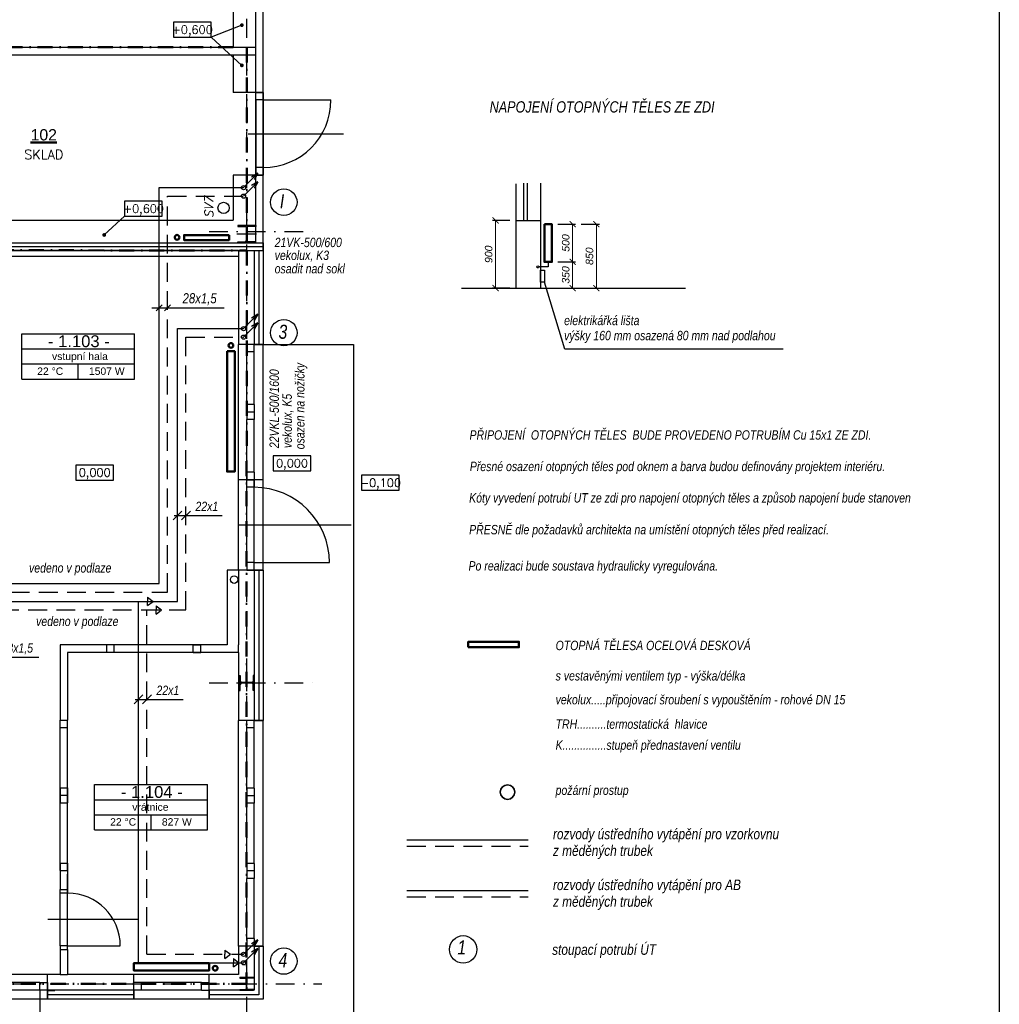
# Model space of a CAD drawing. Header units: millimetres. Extents: x 6435372 to 7248404, y 1559872 to 1886246.
# Tile 48 of 208: x 6659110 to 6672129, y 1760884 to 1773975. Entities that reach past the tile are written whole.
import ezdxf
from ezdxf.enums import TextEntityAlignment as Align

# ---------------------------------------------------------------- set-up
doc = ezdxf.new("R2010")
doc.units = ezdxf.units.MM
for name, pattern in [('DASH', [75, 50, -25]), ('DASHDOT', [1, 0.5, -0.25, 0, -0.25]), ('ČERCHOVANÁ', [1, 0.5, -0.25, 0, -0.25])]:
    doc.linetypes.add(name, pattern=pattern)
for name, color, linetype in [('1__NP___M_STNOSTI__T', 7, 'Continuous'), ('matrice DPS', 122, 'Continuous'), ('UT-popis', 7, 'Continuous'), ('UT_popis', 7, 'Continuous'), ('UT_tělesa-popis', 7, 'Continuous')]:
    doc.layers.add(name, color=color, linetype=linetype)
for name, color, linetype, lineweight in [('CKPOPISM', 8, 'Continuous', 50), ('CKPOPISM_POPIS', 8, 'Continuous', 25), ('požární prostup', 240, 'Continuous', 35), ('požární úseky', 21, 'ČERCHOVANÁ', 50), ('UT_potrubí', 10, 'Continuous', 30), ('UT_potrubí-vzrorkovna', 161, 'Continuous', 30), ('UT_telesa', 181, 'Continuous', 50)]:
    doc.layers.add(name, color=color, linetype=linetype, lineweight=lineweight)
doc.styles.add('ARIAL', font='arial.ttf')
doc.styles.add('INDRA', font='ariali.ttf')
doc.styles.add('KURZIVA', font='italic__.ttf')
doc.styles.get("Standard").update_dxf_attribs({"font": 'romans.shx'})
doc.linetypes.add('IZOLACE_POLYSTYREN_EXPANDOVANY', pattern='A,1,[224,CADKON.SHX,S=0.01,R=0,X=-0.5,Y=-1.74],-2', length=3)
doc.linetypes.add('IZOLACE_POLYSTYREN_PENOVY', pattern='A,0.001,[228,CADKON.SHX,S=0.1,R=0,X=0,Y=0],-2', length=2.001)
doc.dimstyles.new('CADKON', dxfattribs={"dimscale": 100, "dimtxt": 2.2, "dimasz": 2.5, "dimexe": 1.8, "dimexo": 5, "dimgap": 0.6, "dimtad": 1, "dimrnd": 1, "dimtxsty": 'Standard', "dimblk1": 'OBLIQUE', "dimblk2": 'OBLIQUE', "dimsah": 1, "dimcen": 2.5, "dimadec": 1, "dimazin": 2, "dimtfac": 1, "dimtdec": 4, "dimtix": 1, "dimtmove": 2, "dimatfit": 3, "dimldrblk": 'OPEN30', "dimfxl": 5, "dimfxlon": 1, "dimtolj": 1, "dimarcsym": 0})
doc.dimstyles.new('INDRA', dxfattribs={"dimscale": 40, "dimtxt": 2.5, "dimasz": 2, "dimexe": 1, "dimexo": 2, "dimgap": 1, "dimtad": 1, "dimdec": 0, "dimrnd": 5, "dimzin": 4, "dimdsep": 46, "dimtxsty": 'INDRA', "dimblk": 'ARCHTICK', "dimcen": 0, "dimclrd": 256, "dimclre": 256, "dimclrt": 256, "dimadec": 0, "dimazin": 0, "dimtfac": 1, "dimtdec": 0, "dimtix": 1, "dimtmove": 0, "dimatfit": 3, "dimfxl": 5, "dimfxlon": 1, "dimtzin": 0, "dimlwd": 0, "dimlwe": 25, "dimarcsym": 0})

# ---------------------------------------------------------------- blocks, each defined once
blk = doc.blocks.new('CK_S_EXT_HEAHEA240')
for p, q in [((-120, 115), (120, 115)), ((-120, 115), (-120, 103)), ((-120, 103), (-24.75, 103)), ((-3.75, -82), (-3.75, 82)), ((3.75, -82), (3.75, 82)), ((120, 103), (24.75, 103)), ((120, 115), (120, 103)), ((-120, -115), (-120, -103)), ((-120, -103), (-24.75, -103)), ((-120, -115), (120, -115)), ((120, -103), (24.75, -103)), ((120, -115), (120, -103))]:
    blk.add_line(p, q)
for centre, start, end in [((-24.75, 82), 0, 90), ((24.75, 82), 90, 180), ((-24.75, -82), 270, 0), ((24.75, -82), 180, 270)]:
    blk.add_arc(centre, 21, start, end)
blk = doc.blocks.new('CK_S_EXT_HEAHEA200')
for p, q in [((-100, 95), (100, 95)), ((-100, 95), (-100, 85)), ((-100, 85), (-21.25, 85)), ((-3.25, -67), (-3.25, 67)), ((3.25, -67), (3.25, 67)), ((100, 85), (21.25, 85)), ((100, 95), (100, 85)), ((-100, -95), (-100, -85)), ((-100, -85), (-21.25, -85)), ((-100, -95), (100, -95)), ((100, -85), (21.25, -85)), ((100, -95), (100, -85))]:
    blk.add_line(p, q)
for centre, start, end in [((-21.25, 67), 0, 90), ((21.25, 67), 90, 180), ((-21.25, -67), 270, 0), ((21.25, -67), 180, 270)]:
    blk.add_arc(centre, 18, start, end)
blk = doc.blocks.new('CK_S_EXT_HEAHEA180')
for p, q in [((-90, 85.5), (90, 85.5)), ((-90, 85.5), (-90, 76)), ((-90, 76), (-18, 76)), ((-3, -61), (-3, 61)), ((3, -61), (3, 61)), ((90, 76), (18, 76)), ((90, 85.5), (90, 76)), ((-90, -85.5), (-90, -76)), ((-90, -76), (-18, -76)), ((-90, -85.5), (90, -85.5)), ((90, -76), (18, -76)), ((90, -85.5), (90, -76))]:
    blk.add_line(p, q)
for centre, start, end in [((-18, 61), 0, 90), ((18, 61), 90, 180), ((-18, -61), 270, 0), ((18, -61), 180, 270)]:
    blk.add_arc(centre, 15, start, end)
blk = doc.blocks.new('CKBL2112615105543', base_point=(101423, 69100))
blk = doc.blocks.new('_Oblique')
at = {"color": 0, "lineweight": -2}
blk.add_line((-0.5, -0.5), (0.5, 0.5), dxfattribs=at)
blk = doc.blocks.new('*U1021')
at = {"color": 0, "linetype": 'ByBlock', "lineweight": -2}
blk.add_lwpolyline([(-5, -2), (5, -2), (5, 2), (-5, 2), (-5, -2)], dxfattribs=at)
blk = doc.blocks.new('*U1026')
at = {"color": 0, "linetype": 'ByBlock', "lineweight": -2}
blk.add_lwpolyline([(-5, -2), (5, -2), (5, 2), (-5, 2), (-5, -2)], dxfattribs=at)
blk = doc.blocks.new('*U1027')
at = {"color": 0, "linetype": 'ByBlock', "lineweight": -2}
blk.add_lwpolyline([(-5, -2), (5, -2), (5, 2), (-5, 2), (-5, -2)], dxfattribs=at)
blk = doc.blocks.new('*U1025')
at = {"color": 0, "linetype": 'ByBlock', "lineweight": -2}
blk.add_lwpolyline([(-5, -2), (5, -2), (5, 2), (-5, 2), (-5, -2)], dxfattribs=at)
blk = doc.blocks.new('_ArchTick')
at = {"color": 0, "linetype": 'ByBlock', "const_width": 0.15}
blk.add_lwpolyline([(-0.5, -0.5), (0.5, 0.5)], dxfattribs=at)
blk = doc.blocks.new('*D1053')
at = {"layer": 'DEFPOINTS', "color": 0, "ltscale": 400, "transparency": 16777216}
for p in [(6665703, 1771306), (6665434, 1770406), (6665703, 1770406)]:
    blk.add_point(p, dxfattribs=at)
at = {"layer": 'UT-popis', "lineweight": 25, "ltscale": 400, "transparency": 16777216}
for p, q in [((6665623, 1771306), (6665394, 1771306)), ((6665623, 1770406), (6665394, 1770406))]:
    blk.add_line(p, q, dxfattribs=at)
at = {"layer": 'UT-popis', "lineweight": 0, "ltscale": 400, "transparency": 16777216}
blk.add_line((6665434, 1771306), (6665434, 1770406), dxfattribs=at)
at = {"layer": 'UT-popis', "lineweight": 0, "ltscale": 400, "transparency": 16777216, "xscale": 80, "yscale": 80, "zscale": 80}
for p, rotation in [((6665434, 1771306), 90), ((6665434, 1770406), 270)]:
    blk.add_blockref('_ArchTick', p, dxfattribs=dict(at, rotation=rotation))
at = {"layer": 'UT-popis', "ltscale": 400, "transparency": 16777216, "insert": (6665343, 1770856), "char_height": 100, "attachment_point": 5, "rotation": 90, "style": 'INDRA'}
blk.add_mtext('900', dxfattribs=at)
blk = doc.blocks.new('*D1054')
at = {"layer": 'DEFPOINTS', "color": 0, "ltscale": 400, "transparency": 16777216}
for p in [(6666183, 1771256), (6666183, 1770756), (6666458, 1770756)]:
    blk.add_point(p, dxfattribs=at)
at = {"layer": 'UT-popis', "lineweight": 25, "ltscale": 400, "transparency": 16777216}
for p, q in [((6666263, 1771256), (6666498, 1771256)), ((6666263, 1770756), (6666498, 1770756))]:
    blk.add_line(p, q, dxfattribs=at)
at = {"layer": 'UT-popis', "lineweight": 0, "ltscale": 400, "transparency": 16777216}
blk.add_line((6666458, 1771256), (6666458, 1770756), dxfattribs=at)
at = {"layer": 'UT-popis', "lineweight": 0, "ltscale": 400, "transparency": 16777216, "xscale": 80, "yscale": 80, "zscale": 80}
for p, rotation in [((6666458, 1771256), 90), ((6666458, 1770756), 270)]:
    blk.add_blockref('_ArchTick', p, dxfattribs=dict(at, rotation=rotation))
at = {"layer": 'UT-popis', "ltscale": 400, "transparency": 16777216, "insert": (6666367, 1771006), "char_height": 100, "attachment_point": 5, "rotation": 90, "style": 'INDRA'}
blk.add_mtext('500', dxfattribs=at)
blk = doc.blocks.new('*D1055')
at = {"layer": 'DEFPOINTS', "color": 0, "ltscale": 400, "transparency": 16777216}
for p in [(6666183, 1770756), (6666183, 1770406), (6666458, 1770406)]:
    blk.add_point(p, dxfattribs=at)
at = {"layer": 'UT-popis', "lineweight": 25, "ltscale": 400, "transparency": 16777216}
for p, q in [((6666263, 1770756), (6666498, 1770756)), ((6666263, 1770406), (6666498, 1770406))]:
    blk.add_line(p, q, dxfattribs=at)
at = {"layer": 'UT-popis', "lineweight": 0, "ltscale": 400, "transparency": 16777216}
blk.add_line((6666458, 1770756), (6666458, 1770406), dxfattribs=at)
at = {"layer": 'UT-popis', "lineweight": 0, "ltscale": 400, "transparency": 16777216, "xscale": 80, "yscale": 80, "zscale": 80}
for p, rotation in [((6666458, 1770756), 90), ((6666458, 1770406), 270)]:
    blk.add_blockref('_ArchTick', p, dxfattribs=dict(at, rotation=rotation))
at = {"layer": 'UT-popis', "ltscale": 400, "transparency": 16777216, "insert": (6666367, 1770581), "char_height": 100, "attachment_point": 5, "rotation": 90, "style": 'INDRA'}
blk.add_mtext('350', dxfattribs=at)
blk = doc.blocks.new('*D1056')
at = {"layer": 'DEFPOINTS', "color": 0, "ltscale": 400, "transparency": 16777216}
for p in [(6666458, 1771256), (6666470, 1770406), (6666774, 1770406)]:
    blk.add_point(p, dxfattribs=at)
at = {"layer": 'UT-popis', "lineweight": 25, "ltscale": 400, "transparency": 16777216}
for p, q in [((6666574, 1771256), (6666814, 1771256)), ((6666574, 1770406), (6666814, 1770406))]:
    blk.add_line(p, q, dxfattribs=at)
at = {"layer": 'UT-popis', "lineweight": 0, "ltscale": 400, "transparency": 16777216}
blk.add_line((6666774, 1771256), (6666774, 1770406), dxfattribs=at)
at = {"layer": 'UT-popis', "lineweight": 0, "ltscale": 400, "transparency": 16777216, "xscale": 80, "yscale": 80, "zscale": 80}
for p, rotation in [((6666774, 1771256), 90), ((6666774, 1770406), 270)]:
    blk.add_blockref('_ArchTick', p, dxfattribs=dict(at, rotation=rotation))
at = {"layer": 'UT-popis', "ltscale": 400, "transparency": 16777216, "insert": (6666683, 1770831), "char_height": 100, "attachment_point": 5, "rotation": 90, "style": 'INDRA'}
blk.add_mtext('850', dxfattribs=at)

msp = doc.modelspace()

# ---------------------------------------------------------------- linework, layer by layer
at = {"layer": '1__NP___M_STNOSTI__T', "color": 7}
for p, q in [((6659136.1, 1769597.7), (6659136.1, 1769797.7)), ((6659136.1, 1769797.7), (6660636.1, 1769797.7)), ((6660636.1, 1769597.7), (6660636.1, 1769797.7)), ((6659136.1, 1769397.7), (6659136.1, 1769597.7)), ((6659136.1, 1769597.7), (6660636.1, 1769597.7)), ((6659136.1, 1769597.7), (6660636.1, 1769597.7)), ((6660636.1, 1769397.7), (6660636.1, 1769597.7)), ((6659136.1, 1769197.7), (6659136.1, 1769397.7)), ((6659136.1, 1769397.7), (6660636.1, 1769397.7)), ((6659136.1, 1769397.7), (6660636.1, 1769397.7)), ((6659886.1, 1769197.7), (6659886.1, 1769397.7)), ((6660636.1, 1769197.7), (6660636.1, 1769397.7)), ((6659136.1, 1769197.7), (6660636.1, 1769197.7)), ((6660105.5, 1763604.9), (6660105.5, 1763804.9)), ((6660105.5, 1763804.9), (6661605.5, 1763804.9)), ((6661605.5, 1763604.9), (6661605.5, 1763804.9)), ((6660105.5, 1763404.9), (6660105.5, 1763604.9)), ((6660105.5, 1763604.9), (6661605.5, 1763604.9)), ((6660105.5, 1763604.9), (6661605.5, 1763604.9)), ((6661605.5, 1763404.9), (6661605.5, 1763604.9)), ((6660105.5, 1763204.9), (6660105.5, 1763404.9)), ((6660105.5, 1763404.9), (6661605.5, 1763404.9)), ((6660105.5, 1763404.9), (6661605.5, 1763404.9)), ((6660855.5, 1763204.9), (6660855.5, 1763404.9)), ((6661605.5, 1763204.9), (6661605.5, 1763404.9)), ((6660105.5, 1763204.9), (6661605.5, 1763204.9))]:
    msp.add_line(p, q, dxfattribs=at)
at = {"layer": 'matrice DPS', "linetype": 'DASHDOT', "ltscale": 500}
for p, q in [((6662127, 1758731.7), (6662127, 1794158)), ((6661627, 1771158), (6663127, 1771158)), ((6661627, 1765158), (6663127, 1765158)), ((6641509.3, 1761158), (6663127, 1761158))]:
    msp.add_line(p, q, dxfattribs=at)
at = {"layer": 'matrice DPS', "ltscale": 500}
for p, q in [((6662347, 1773008), (6662347, 1793408)), ((6662247, 1773608), (6662247, 1793308)), ((6661947, 1793008), (6661947, 1773608)), ((6658147, 1773608), (6662247, 1773608)), ((6658247, 1773508), (6662247, 1773508)), ((6661947, 1773508), (6661947, 1773008)), ((6662247, 1773508), (6662247, 1773608)), ((6662247, 1773008), (6662247, 1773508)), ((6662247, 1773008), (6661947, 1773008)), ((6662247, 1771908), (6662247, 1773008)), ((6662347, 1773008), (6662247, 1773008)), ((6662247, 1772908), (6662247, 1773008)), ((6662247, 1773008), (6662347, 1773008)), ((6662347, 1773008), (6662347, 1771908)), ((6662347, 1771908), (6662347, 1773008)), ((6662347, 1773008), (6662347, 1772908)), ((6662347, 1772908), (6662247, 1772908)), ((6662247, 1772908), (6662247, 1772008)), ((6662347, 1772908), (6663247, 1772908)), ((6662347, 1772908), (6662347, 1772008)), ((6662147, 1772458), (6663411, 1772458)), ((6662247, 1772008), (6662247, 1771908)), ((6662347, 1772008), (6662247, 1772008)), ((6662347, 1771908), (6662347, 1772008)), ((6662247, 1771908), (6661947, 1771908)), ((6661947, 1771908), (6661947, 1771308)), ((6662247, 1771008), (6662247, 1771908)), ((6662347, 1771908), (6662247, 1771908)), ((6662247, 1771908), (6662347, 1771908)), ((6662347, 1770908), (6662347, 1771908)), ((6658247, 1771308), (6661947, 1771308)), ((6662127, 1771248), (6662127, 1770998)), ((6662257, 1771123), (6661997, 1771123)), ((6658022, 1771008), (6662347, 1771008)), ((6658022, 1770908), (6662347, 1770908)), ((6662017, 1770908), (6658147, 1770908)), ((6658247, 1771008), (6662247, 1771008)), ((6662017, 1770908), (6662017, 1769658)), ((6662017, 1770908), (6662017, 1770833)), ((6662017, 1770908), (6662347, 1770908)), ((6662227, 1770908), (6662227, 1769658)), ((6662227, 1770908), (6662347, 1770908)), ((6662247, 1771008), (6662347, 1771008)), ((6662347, 1771008), (6662347, 1770908)), ((6662347, 1770908), (6662347, 1769658)), ((6658247, 1770833), (6662017, 1770833)), ((6662017, 1767858), (6662017, 1769658)), ((6662347, 1769658), (6662017, 1769658)), ((6662127, 1769558), (6662127, 1769658)), ((6662227, 1769658), (6662127, 1769658)), ((6662227, 1769558), (6662227, 1769658)), ((6662227, 1769658), (6662347, 1769658)), ((6662347, 1767858), (6662347, 1769658)), ((6662347, 1769658), (6663547, 1769658)), ((6663547, 1769658), (6663547, 1759752.5)), ((6662127, 1768858), (6662127, 1769558)), ((6662227, 1769558), (6662127, 1769558)), ((6662227, 1768858), (6662227, 1769558)), ((6662227, 1768858), (6662127, 1768858)), ((6662127, 1768858), (6662127, 1768758)), ((6662227, 1768858), (6662227, 1768758)), ((6662227, 1768758), (6662127, 1768758)), ((6662127, 1768758), (6662127, 1768658)), ((6662227, 1768758), (6662227, 1768658)), ((6662127, 1767958), (6662127, 1768658)), ((6662227, 1768658), (6662127, 1768658)), ((6662227, 1767958), (6662227, 1768658)), ((6662227, 1767958), (6662127, 1767958)), ((6662127, 1767958), (6662127, 1767858)), ((6662227, 1767958), (6662227, 1767858)), ((6662017, 1766658), (6662017, 1767858)), ((6662347, 1767858), (6662017, 1767858)), ((6662347, 1767858), (6662017, 1767858)), ((6662127, 1767758), (6662127, 1767858)), ((6662127, 1767858), (6662227, 1767858)), ((6662227, 1767858), (6662127, 1767858)), ((6662227, 1767758), (6662127, 1767758)), ((6662127, 1766758), (6662127, 1767758)), ((6662227, 1766658), (6662227, 1767858)), ((6662227, 1767858), (6662227, 1767758)), ((6662227, 1766758), (6662227, 1767758)), ((6662347, 1766658), (6662347, 1767858)), ((6662013, 1767258), (6663513, 1767258)), ((6662227, 1766758), (6662127, 1766758)), ((6662127, 1766758), (6662127, 1766658)), ((6662227, 1766658), (6662227, 1766758)), ((6662227, 1766758), (6663227, 1766758)), ((6662017, 1766658), (6661867, 1766658)), ((6661867, 1766658), (6661867, 1765663)), ((6662347, 1766658), (6662017, 1766658)), ((6662017, 1766658), (6662017, 1765663)), ((6662127, 1766658), (6662227, 1766658)), ((6662227, 1766658), (6662227, 1764658)), ((6662227, 1766658), (6662347, 1766658)), ((6662347, 1766658), (6662347, 1764658)), ((6659647, 1765663), (6659647, 1764663)), ((6660267, 1765663), (6659647, 1765663)), ((6661517, 1765663), (6660267, 1765663)), ((6660267, 1765563), (6660267, 1765663)), ((6660367, 1765663), (6660267, 1765663)), ((6660267, 1765563), (6660267, 1765663)), ((6661417, 1765663), (6660367, 1765663)), ((6660367, 1765563), (6660367, 1765663)), ((6661417, 1765563), (6661417, 1765663)), ((6661417, 1765663), (6661517, 1765663)), ((6661517, 1765563), (6661517, 1765663)), ((6661517, 1765563), (6661517, 1765663)), ((6661867, 1765663), (6661517, 1765663)), ((6662017, 1765563), (6662017, 1765663)), ((6659747, 1765563), (6659747, 1764663)), ((6660267, 1765563), (6659747, 1765563)), ((6661517, 1765563), (6660267, 1765563)), ((6660367, 1765563), (6660267, 1765563)), ((6661417, 1765563), (6660367, 1765563)), ((6661417, 1765563), (6661517, 1765563)), ((6662017, 1765563), (6661517, 1765563)), ((6662017, 1765563), (6662017, 1764658)), ((6662127, 1765048), (6662127, 1765268)), ((6662232, 1765158), (6662022, 1765158)), ((6659647, 1764663), (6659747, 1764663)), ((6659647, 1762663), (6659647, 1764663)), ((6659647, 1764563), (6659647, 1764663)), ((6659647, 1764663), (6659747, 1764663)), ((6659747, 1762663), (6659747, 1764663)), ((6659747, 1764563), (6659747, 1764663)), ((6662017, 1761658), (6662017, 1764658)), ((6662347, 1764658), (6662017, 1764658)), ((6662127, 1764558), (6662127, 1764658)), ((6662227, 1764658), (6662127, 1764658)), ((6662227, 1764558), (6662227, 1764658)), ((6662227, 1764658), (6662347, 1764658)), ((6662347, 1761658), (6662347, 1764658)), ((6659647, 1763763), (6659647, 1764563)), ((6659647, 1764563), (6659747, 1764563)), ((6659747, 1763763), (6659747, 1764563)), ((6662127, 1763758), (6662127, 1764558)), ((6662227, 1764558), (6662127, 1764558)), ((6662227, 1763758), (6662227, 1764558)), ((6659647, 1763763), (6659747, 1763763)), ((6659647, 1763763), (6659647, 1763663)), ((6659747, 1763763), (6659747, 1763663)), ((6662227, 1763758), (6662127, 1763758)), ((6662127, 1763758), (6662127, 1763658)), ((6662227, 1763758), (6662227, 1763658)), ((6659647, 1763663), (6659747, 1763663)), ((6659647, 1763663), (6659647, 1763563)), ((6659647, 1763563), (6659747, 1763563)), ((6659647, 1762763), (6659647, 1763563)), ((6659747, 1763663), (6659747, 1763563)), ((6659747, 1762763), (6659747, 1763563)), ((6662227, 1763658), (6662127, 1763658)), ((6662127, 1763658), (6662127, 1763558)), ((6662127, 1762758), (6662127, 1763558)), ((6662227, 1763558), (6662127, 1763558)), ((6662227, 1763658), (6662227, 1763558)), ((6662227, 1762758), (6662227, 1763558)), ((6659647, 1762763), (6659747, 1762763)), ((6659647, 1762763), (6659647, 1762663)), ((6659647, 1762663), (6659647, 1762413)), ((6659647, 1762663), (6659747, 1762663)), ((6659647, 1762663), (6659747, 1762663)), ((6659747, 1762763), (6659747, 1762663)), ((6659747, 1762663), (6659747, 1762413)), ((6662227, 1762758), (6662127, 1762758)), ((6662127, 1762758), (6662127, 1762658)), ((6662227, 1762658), (6662127, 1762658)), ((6662127, 1762658), (6662127, 1762558)), ((6662227, 1762758), (6662227, 1762658)), ((6662227, 1762658), (6662227, 1762558)), ((6659747, 1761813), (6659747, 1762613)), ((6662127, 1761758), (6662127, 1762558)), ((6662227, 1762558), (6662127, 1762558)), ((6662227, 1761758), (6662227, 1762558)), ((6659647, 1762413), (6659747, 1762413)), ((6659647, 1762363), (6659647, 1762413)), ((6659647, 1762413), (6659747, 1762413)), ((6659747, 1762413), (6659747, 1762363)), ((6659647, 1761663), (6659647, 1762363)), ((6659747, 1762363), (6659647, 1762363)), ((6659747, 1761663), (6659747, 1762363)), ((6660683, 1762013), (6659483, 1762013)), ((6662227, 1761758), (6662127, 1761758)), ((6662127, 1761758), (6662127, 1761658)), ((6662227, 1761758), (6662227, 1761658)), ((6659747, 1761663), (6659647, 1761663)), ((6659647, 1761663), (6659647, 1761613)), ((6659647, 1761613), (6659747, 1761613)), ((6659647, 1761613), (6659747, 1761613)), ((6659647, 1761613), (6659647, 1761282.5)), ((6659747, 1761613), (6659747, 1761663)), ((6659747, 1761663), (6660447, 1761663)), ((6659747, 1761613), (6659747, 1761282.5)), ((6662017, 1761658), (6662017, 1761282.5)), ((6662347, 1761658), (6662017, 1761658)), ((6662227, 1761658), (6662127, 1761658)), ((6662227, 1761658), (6662227, 1761072.5)), ((6662227, 1761658), (6662347, 1761658)), ((6662347, 1761658), (6662347, 1760952.5)), ((6659477, 1761282.5), (6658477, 1761282.5)), ((6659477, 1760952.5), (6659477, 1761282.5)), ((6659647, 1761282.5), (6659477, 1761282.5)), ((6659647, 1761282.5), (6659747, 1761282.5)), ((6660627, 1761282.5), (6659747, 1761282.5)), ((6661627, 1761282.5), (6660627, 1761282.5)), ((6660627, 1760952.5), (6660627, 1761282.5)), ((6662017, 1761282.5), (6661627, 1761282.5)), ((6661627, 1760952.5), (6661627, 1761282.5)), ((6662127, 1761062.5), (6662127, 1761253.5)), ((6659427, 1761072.5), (6658527, 1761072.5)), ((6659377, 1761172.5), (6658577, 1761172.5)), ((6659377, 1761072.5), (6658577, 1761072.5)), ((6659377, 1761072.5), (6659377, 1761172.5)), ((6659377, 1761172.5), (6659477, 1761172.5)), ((6659477, 1761072.5), (6659377, 1761072.5)), ((6659377, 1761072.5), (6659377, 1760272.5)), ((6659477, 1761172.5), (6659477, 1761072.5)), ((6660627, 1761072.5), (6659477, 1761072.5)), ((6659477, 1761072.5), (6659477, 1760952.5)), ((6660727, 1761172.5), (6660627, 1761172.5)), ((6660627, 1761072.5), (6660627, 1761172.5)), ((6660727, 1761072.5), (6660627, 1761072.5)), ((6660627, 1761072.5), (6660627, 1760952.5)), ((6661527, 1761172.5), (6660727, 1761172.5)), ((6660727, 1761072.5), (6660727, 1761172.5)), ((6661527, 1761072.5), (6660727, 1761072.5)), ((6661527, 1761072.5), (6661527, 1761172.5)), ((6661527, 1761172.5), (6661627, 1761172.5)), ((6661527, 1761072.5), (6661627, 1761072.5)), ((6661627, 1761072.5), (6661627, 1761172.5)), ((6662227, 1761072.5), (6661627, 1761072.5)), ((6661627, 1761072.5), (6661627, 1760952.5)), ((6662027, 1761158), (6662227, 1761158)), ((6659477, 1760952.5), (6658477, 1760952.5)), ((6659477, 1761067.5), (6659577, 1761067.5)), ((6660627, 1760952.5), (6659477, 1760952.5)), ((6661627, 1760952.5), (6660627, 1760952.5)), ((6662347, 1760952.5), (6661627, 1760952.5))]:
    msp.add_line(p, q, dxfattribs=at)
at = {"layer": 'matrice DPS', "linetype": 'IZOLACE_POLYSTYREN_PENOVY', "ltscale": 500}
msp.add_lwpolyline([(6658022, 1770958), (6662347, 1770958)], dxfattribs=at)
at = {"layer": 'matrice DPS', "linetype": 'IZOLACE_POLYSTYREN_EXPANDOVANY', "ltscale": 500}
for points in [[(6662287, 1770908), (6662287, 1769658)], [(6662287, 1766658), (6662287, 1764658)], [(6662287, 1761658), (6662287, 1761012.5), (6661627, 1761012.5)], [(6660627, 1761012.5), (6659477, 1761012.5)]]:
    msp.add_lwpolyline(points, dxfattribs=at)
at = {"layer": 'matrice DPS', "ltscale": 500}
for centre, radius in [((6661819, 1771472.5), 75), ((6661960.3, 1766530.8), 50)]:
    msp.add_circle(centre, radius, dxfattribs=at)
for centre, radius, start, end in [((6662347, 1772908), 900, 270, 0), ((6662227, 1766758), 1000, 0, 90), ((6659747, 1761663), 700, 0, 90), ((6659377, 1761072.5), 800, 180, 270)]:
    msp.add_arc(centre, radius, start, end, dxfattribs=at)
at = {"layer": 'požární prostup', "ltscale": 400}
msp.add_circle((6665593.3, 1763705.8), 96.3, dxfattribs=at)
at = {"layer": 'požární úseky', "ltscale": 400}
for p, q in [((6658147, 1773608), (6662127, 1773608)), ((6662127, 1773608), (6662127, 1770908)), ((6645627, 1770913), (6662127, 1770908)), ((6662127, 1770908), (6662124, 1761158)), ((6662124, 1761158), (6645627, 1761158))]:
    msp.add_line(p, q, dxfattribs=at)
at = {"layer": 'UT-popis', "ltscale": 400}
for p, q in [((6665703.5, 1771791.6), (6665703.5, 1770405.6)), ((6665806.1, 1771799.4), (6665806.1, 1771305.6)), ((6665853.1, 1771799.4), (6665853.1, 1771305.6)), ((6666033.5, 1771799.4), (6666033.5, 1770405.6)), ((6665703.5, 1771305.6), (6666033.5, 1771305.6)), ((6664982.7, 1770405.6), (6667956.8, 1770405.6)), ((6666352.8, 1769594.7), (6666083.5, 1770485.6)), ((6660866.2, 1770145.6), (6661826.3, 1770145.6)), ((6660923.1, 1770105.8), (6661002.7, 1770185.4)), ((6661035.6, 1770105.8), (6661115.2, 1770185.4)), ((6669257.6, 1769594.7), (6666352.8, 1769594.7)), ((6661147.7, 1767324), (6661266.1, 1767442.4)), ((6661161.3, 1767383.2), (6661799.6, 1767383.2)), ((6661260.2, 1767324), (6661378.6, 1767442.4)), ((6660808.9, 1766296.2), (6660808.9, 1766240.9)), ((6660808.9, 1766296.2), (6660882.2, 1766240.9)), ((6660808.9, 1766185.5), (6660808.9, 1766240.9)), ((6660808.9, 1766185.5), (6660882.2, 1766240.9)), ((6660921.4, 1766183.7), (6660921.4, 1766128.4)), ((6660921.4, 1766183.7), (6660994.7, 1766128.4)), ((6660921.4, 1766073), (6660921.4, 1766128.4)), ((6660921.4, 1766073), (6660994.7, 1766128.4)), ((6658726.9, 1765500.3), (6659365.1, 1765500.3)), ((6660629.3, 1764878.7), (6660747.7, 1764997.1)), ((6660741.8, 1764878.7), (6660860.2, 1764997.1)), ((6660643, 1764937.9), (6661281.2, 1764937.9)), ((6661838.2, 1761604.3), (6661838.2, 1761549)), ((6661838.2, 1761604.3), (6661911.6, 1761549)), ((6661838.2, 1761493.7), (6661838.2, 1761549)), ((6661838.2, 1761493.7), (6661911.6, 1761549)), ((6661950.7, 1761491.8), (6661950.7, 1761436.5)), ((6661950.7, 1761491.8), (6662024.1, 1761436.5)), ((6661950.7, 1761381.2), (6661950.7, 1761436.5)), ((6661950.7, 1761381.2), (6662024.1, 1761436.5))]:
    msp.add_line(p, q, dxfattribs=at)
at = {"layer": 'UT-popis', "color": 1, "ltscale": 400}
msp.add_lwpolyline([(6666033.5, 1770645.6), (6666083.5, 1770645.6), (6666083.5, 1770485.6), (6666033.5, 1770485.6)], close=True, dxfattribs=at)
at = {"layer": 'UT-popis', "ltscale": 400}
msp.add_circle((6665003.6, 1761614.8), 182.3, dxfattribs=at)
at = {"layer": 'UT_popis', "ltscale": 400}
for p, q in [((6662084.9, 1771741.8), (6662275.6, 1771932.5)), ((6662084.9, 1771629.3), (6662275.6, 1771820)), ((6662275.6, 1771932.5), (6662191.5, 1771881.8)), ((6662275.6, 1771820), (6662191.5, 1771769.3)), ((6662275.6, 1771932.5), (6662224.9, 1771848.3)), ((6662275.6, 1771820), (6662224.9, 1771735.8)), ((6662084.9, 1769867.4), (6662275.6, 1770058)), ((6662275.6, 1770058), (6662191.5, 1770007.3)), ((6662275.6, 1770058), (6662224.9, 1769973.9)), ((6662084.9, 1769754.9), (6662275.6, 1769945.5)), ((6662275.6, 1769945.5), (6662191.5, 1769894.8)), ((6662275.6, 1769945.5), (6662224.9, 1769861.4)), ((6662084.9, 1761549), (6662275.6, 1761739.7)), ((6662275.6, 1761739.7), (6662191.5, 1761689)), ((6662275.6, 1761739.7), (6662224.9, 1761655.5)), ((6662084.9, 1761436.5), (6662275.6, 1761627.2)), ((6662275.6, 1761627.2), (6662191.5, 1761576.5)), ((6662275.6, 1761627.2), (6662224.9, 1761543))]:
    msp.add_line(p, q, dxfattribs=at)
for centre in [(6662619.2, 1771548.5), (6662619.2, 1769813.8), (6662619.2, 1761459.7)]:
    msp.add_circle(centre, 176.2, dxfattribs=at)
at = {"layer": 'UT_potrubí', "ltscale": 400}
for p, q in [((6666133.5, 1770755.6), (6666133.5, 1770687.9)), ((6666133.5, 1770687.9), (6666010.7, 1770687.9))]:
    msp.add_line(p, q, dxfattribs=at)
at = {"layer": 'UT_potrubí'}
for p, q in [((6661206.9, 1766240.9), (6661206.9, 1769867.4)), ((6661206.9, 1769867.4), (6662084.9, 1769867.4)), ((6656485.1, 1766240.9), (6661206.9, 1766240.9)), ((6660688.5, 1761436.5), (6660688.5, 1766240.9)), ((6664256.3, 1762397.1), (6665869.4, 1762397.1)), ((6660688.5, 1761436.5), (6662084.9, 1761436.5))]:
    msp.add_line(p, q, dxfattribs=at)
at = {"layer": 'UT_potrubí', "linetype": 'DASH', "ltscale": 5}
for p, q in [((6661319.4, 1766128.4), (6661319.4, 1769754.9)), ((6661319.4, 1769754.9), (6662084.9, 1769754.9)), ((6656597.6, 1766128.4), (6661319.4, 1766128.4)), ((6660801, 1761549), (6660801, 1766128.4)), ((6664256.3, 1762312.7), (6665869.4, 1762312.7)), ((6660801, 1761549), (6662084.9, 1761549))]:
    msp.add_line(p, q, dxfattribs=at)
at = {"layer": 'UT_potrubí', "ltscale": 400}
msp.add_lwpolyline([(6642429.5, 1774705.5), (6672129.5, 1774705.5), (6672129.5, 1753705.5), (6642429.5, 1753705.5)], close=True, dxfattribs=at)
for centre, radius in [((6665996.6, 1770687.9), 14.1), ((6662084.9, 1769867.4), 27.5), ((6662084.9, 1769754.9), 27.5), ((6662084.9, 1761549), 27.5), ((6662084.9, 1761436.5), 27.5)]:
    msp.add_circle(centre, radius, dxfattribs=at)
at = {"layer": 'UT_potrubí-vzrorkovna'}
for p, q in [((6660962.9, 1771741.8), (6662084.9, 1771741.8)), ((6660962.9, 1766478.4), (6660962.9, 1771741.8)), ((6656251.8, 1766478.4), (6660962.9, 1766478.4)), ((6664256.3, 1763073.3), (6665869.4, 1763073.3))]:
    msp.add_line(p, q, dxfattribs=at)
at = {"layer": 'UT_potrubí-vzrorkovna', "linetype": 'DASH', "ltscale": 5}
for p, q in [((6661075.4, 1771629.3), (6662084.9, 1771629.3)), ((6661075.4, 1766365.9), (6661075.4, 1771629.3)), ((6656364.3, 1766365.9), (6661075.4, 1766365.9)), ((6664256.3, 1762988.9), (6665869.4, 1762988.9))]:
    msp.add_line(p, q, dxfattribs=at)
at = {"layer": 'UT_potrubí-vzrorkovna'}
for centre in [(6662084.9, 1771741.8), (6662084.9, 1771629.3)]:
    msp.add_circle(centre, 27.5, dxfattribs=at)
at = {"layer": 'UT_telesa', "ltscale": 200}
for points in [[(6666083.5, 1771255.6), (6666183.5, 1771255.6), (6666183.5, 1770755.6), (6666083.5, 1770755.6)], [(6665070.4, 1765630.5), (6665070.4, 1765704.8), (6665745.4, 1765704.8), (6665745.4, 1765630.5)]]:
    msp.add_lwpolyline(points, close=True, dxfattribs=at)
at = {"layer": 'UT_telesa', "ltscale": 400}
for points in [[(6661893.4, 1771111.3), (6661893.4, 1771045.3), (6661293.4, 1771045.3), (6661293.4, 1771111.3)], [(6661867, 1769566), (6661967, 1769566), (6661967, 1767966), (6661867, 1767966)], [(6661627, 1761432.5), (6661627, 1761332.5), (6660627, 1761332.5), (6660627, 1761432.5)]]:
    msp.add_lwpolyline(points, close=True, dxfattribs=at)
for centre in [(6661201, 1771081.3), (6661917, 1769644.3), (6661707.5, 1761364.1)]:
    msp.add_circle(centre, 31.3, dxfattribs=at)

# ---------------------------------------------------------------- block references
at = {"layer": 'matrice DPS', "ltscale": 500}
ref = msp.add_blockref('*U1021', (6661402.3, 1773842), dxfattribs=dict(at, xscale=50, yscale=50, zscale=50))
ref.add_attrib('Výška', '+0,600', dxfattribs={"layer": '0', "color": 0, "linetype": 'ByBlock', "lineweight": -2, "height": 110}).set_placement((6661402.3, 1773842), align=Align.MIDDLE_CENTER)
ref = msp.add_blockref('CKBL2112615105543', (6659429.7, 1772120.1), dxfattribs=dict(at, xscale=0.5, yscale=0.5, zscale=0.5))
ref.add_attrib('JMENO', 'SKLAD', dxfattribs={"layer": 'CKPOPISM_POPIS', "height": 125}).set_placement((6659429.7, 1772120.1), align=Align.CENTER)
ref.add_attrib('CISLO', '%%U102', dxfattribs={"layer": 'CKPOPISM', "height": 150, "style": 'ARIAL'}).set_placement((6659429.7, 1772370.1), align=Align.CENTER)
ref = msp.add_blockref('*U1021', (6660754.3, 1771462.2), dxfattribs=dict(at, xscale=50, yscale=50, zscale=50))
ref.add_attrib('Výška', '+0,600', dxfattribs={"layer": '0', "color": 0, "linetype": 'ByBlock', "lineweight": -2, "height": 110}).set_placement((6660754.3, 1771462.2), align=Align.MIDDLE_CENTER)
for name, p, rotation in [('CK_S_EXT_HEAHEA240', (6662127, 1771123), 180), ('CK_S_EXT_HEAHEA200', (6662127, 1765158), 90)]:
    msp.add_blockref(name, p, dxfattribs=dict(at, rotation=rotation))
ref = msp.add_blockref('*U1027', (6662729.4, 1768078.1), dxfattribs=dict(at, xscale=50, yscale=50, zscale=50))
ref.add_attrib('Výška', '0,000', dxfattribs={"layer": '0', "color": 0, "linetype": 'ByBlock', "lineweight": -2, "height": 110}).set_placement((6662729.4, 1768078.1), align=Align.MIDDLE_CENTER)
ref = msp.add_blockref('*U1026', (6660106.7, 1767954.1), dxfattribs=dict(at, xscale=50, yscale=50, zscale=50))
ref.add_attrib('Výška', '0,000', dxfattribs={"layer": '0', "color": 0, "linetype": 'ByBlock', "lineweight": -2, "height": 110}).set_placement((6660106.7, 1767954.1), align=Align.MIDDLE_CENTER)
ref = msp.add_blockref('*U1025', (6663904.4, 1767818.1), dxfattribs=dict(at, xscale=50, yscale=50, zscale=50))
ref.add_attrib('Výška', '-0,100', dxfattribs={"layer": '0', "color": 0, "linetype": 'ByBlock', "lineweight": -2, "height": 110}).set_placement((6663904.4, 1767818.1), align=Align.MIDDLE_CENTER)
msp.add_blockref('CK_S_EXT_HEAHEA180', (6662127, 1761158), dxfattribs=at)

# ---------------------------------------------------------------- texts
at = {"layer": '1__NP___M_STNOSTI__T', "color": 7, "style": 'ARIAL'}
for s, height, p in [('- 1.103 -', 157.73, (6659485.8, 1769621.2)), ('vstupní hala', 98.581, (6659539.1, 1769450)), ('22 °C', 98.58, (6659342.1, 1769252.7)), ('1507 W', 98.58, (6660029.6, 1769252.7)), ('- 1.104 -', 157.73, (6660455.2, 1763628.4)), ('vrátnice', 98.58, (6660605.7, 1763457.1)), ('22 °C', 98.58, (6660311.5, 1763259.9)), ('827 W', 98.58, (6660999, 1763259.9))]:
    msp.add_text(s, height=height, dxfattribs=at).set_placement(p)
at = {"layer": 'matrice DPS', "ltscale": 500, "style": 'KURZIVA'}
msp.add_text('SV7', height=115, rotation=90, dxfattribs=at).set_placement((6661682.9, 1771337.1))
at = {"layer": 'UT-popis', "ltscale": 400, "style": 'INDRA', "width": 0.8}
msp.add_text('28x1,5', height=135, dxfattribs=at).set_placement((6661274.3, 1770204))
at = {"layer": 'UT_popis', "linetype": 'Continuous', "style": 'INDRA', "width": 0.8}
for s, height, p in [('NAPOJENÍ OTOPNÝCH TĚLES ZE ZDI', 150, (6665355.4, 1772740.5)), ('I', 187.5, (6662567.3, 1771466.9)), ('elektrikářká lišta', 125, (6666345.4, 1769913.8)), ('3', 187.5, (6662549.3, 1769732.2)), ('výšky 160 mm osazená 80 mm nad podlahou', 125, (6666345.4, 1769713)), ('PŘIPOJENÍ  OTOPNÝCH TĚLES  BUDE PROVEDENO POTRUBÍM Cu 15x1 ZE ZDI.', 125, (6665088.7, 1768391.5)), ('Přesné osazení otopných těles pod oknem a barva budou definovány projektem interiéru.', 125, (6665092.2, 1767973.3)), ('Kóty vyvedení potrubí UT ze zdi pro napojení otopných těles a způsob napojení bude stanoven', 125, (6665083.1, 1767555.5)), ('22x1', 125, (6661445.3, 1767442)), ('PŘESNĚ dle požadavků architekta na umístění otopných těles před realizací.', 125, (6665083.1, 1767132.8)), ('vedeno v podlaze', 125, (6659233.7, 1766624.2)), ('Po realizaci bude soustava hydraulicky vyregulována.', 125, (6665075.4, 1766651.4)), ('vedeno v podlaze', 125, (6659327.6, 1765914.1)), ('28x1,5', 125, (6658867.2, 1765559.1)), ('OTOPNÁ TĚLESA OCELOVÁ DESKOVÁ', 125, (6666232.2, 1765592.9)), ('s vestavěnými ventilem typ - výška/délka', 125, (6666232.2, 1765189.5)), ('22x1', 125, (6660926.9, 1764996.7)), ('vekolux.....připojovací šroubení s vypouštěním - rohové DN 15', 125, (6666232.2, 1764872.2)), ('TRH..........termostatická  hlavice', 125, (6666232.2, 1764547.1)), ('K...............stupeň přednastavení ventilu', 125, (6666232.2, 1764268.6)), ('požární prostup', 125, (6666232.2, 1763668.3)), ('1', 187.5, (6664926.7, 1761547.9)), ('4', 187.5, (6662549.3, 1761378.2))]:
    msp.add_text(s, height=height, dxfattribs=at).set_placement(p)
at = {"layer": 'UT_tělesa-popis', "ltscale": 400, "style": 'INDRA', "width": 0.8}
for s, height, p in [('21VK-500/600', 125, (6662498.6, 1770951.5)), ('vekolux, K3', 125, (6662498.6, 1770780.1)), ('osadit nad sokl', 125, (6662498.6, 1770602.4)), ('rozvody ústředního vytápění pro vzorkovnu', 140.625, (6666197.7, 1763078.9)), ('z měděných trubek ', 140.625, (6666197.7, 1762857.3)), ('rozvody ústředního vytápění pro AB', 140.625, (6666197.7, 1762402.8)), ('z měděných trubek ', 140.625, (6666197.7, 1762181.1))]:
    msp.add_text(s, height=height, dxfattribs=at).set_placement(p)
for s, p in [('osazen na nožičky', (6662894.8, 1768263.4)), ('22VKL-500/1600', (6662554.9, 1768278.7)), ('vekolux, K5', (6662726.4, 1768278.7))]:
    msp.add_text(s, height=125, rotation=90, dxfattribs=at).set_placement(p)
at = {"layer": 'UT_tělesa-popis', "linetype": 'Continuous', "style": 'INDRA', "width": 0.8}
msp.add_text('stoupací potrubí ÚT ', height=140.625, dxfattribs=at).set_placement((6666186.7, 1761542.2))

# ---------------------------------------------------------------- dimensions: what is measured, and where the dimension line sits
at = {"layer": 'UT-popis', "ltscale": 400}
for base, p1, p2, picture, middle in [((6665434.1, 1770405.6), (6665703.5, 1771305.6), (6665703.5, 1770405.6), '*D1053', (6665343, 1770855.6)), ((6666458.4, 1770755.6), (6666183.5, 1771255.6), (6666183.5, 1770755.6), '*D1054', (6666367.3, 1771005.6)), ((6666774.4, 1770405.6), (6666458.4, 1771255.6), (6666469.8, 1770405.6), '*D1056', (6666683.3, 1770830.6)), ((6666458.4, 1770405.6), (6666183.5, 1770755.6), (6666183.5, 1770405.6), '*D1055', (6666367.3, 1770580.6))]:
    dim = msp.add_linear_dim(base=base, p1=p1, p2=p2, angle=90, dimstyle='INDRA', dxfattribs=at)
    dim.commit()
    dim.dimension.update_dxf_attribs({"geometry": picture, "text_midpoint": middle})

# ---------------------------------------------------------------- leaders
at = {"layer": 'matrice DPS', "ltscale": 500}
for points in [[(6662062.3, 1773902.6), (6661652.3, 1773742)], [(6662062.3, 1773367.8), (6661652.3, 1773742)], [(6660232.7, 1771113), (6660504.3, 1771362.2)]]:
    msp.add_leader(points, dimstyle='CADKON', override={"dimasz": 2, "dimldrblk": 'DotSmall'}, dxfattribs=at)

doc.saveas('drawing.dxf')
